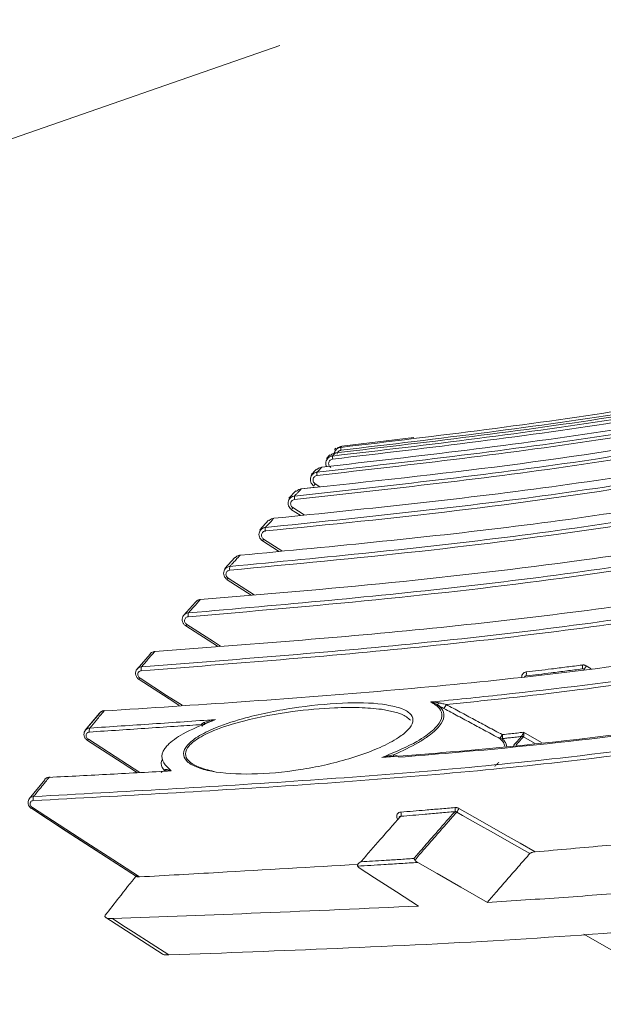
# Model space of a CAD drawing. Header units: millimetres. Extents: x 0 to 1118, y 0 to 864.
# Tile 56 of 256: x 211 to 221, y 388 to 405. Entities that reach past the tile are written whole.
import ezdxf

# ---------------------------------------------------------------- set-up
doc = ezdxf.new("R2010")
doc.units = ezdxf.units.MM
doc.linetypes.add('CENTERX2', pattern=[20.32, 12.7, -2.54, 2.54, -2.54])

msp = doc.modelspace()

# ---------------------------------------------------------------- linework, layer by layer
at = {"color": 7, "linetype": 'CENTERX2', "lineweight": 0}
msp.add_line((234.376, 411.058), (197.011, 398.082), dxfattribs=at)
at = {"color": 7, "linetype": 'Continuous', "lineweight": 15}
for p, q in [((217.412, 397.873), (216.212, 397.728)), ((216.115, 397.7), (216.092, 397.676)), ((216.015, 397.586), (215.96, 397.528)), ((216.014, 397.584), (215.961, 397.528)), ((215.793, 397.351), (215.706, 397.258)), ((215.448, 396.99), (215.331, 396.864)), ((215.539, 397.02), (215.778, 397.049)), ((215.376, 396.674), (215.521, 396.581)), ((215.376, 396.674), (215.521, 396.581)), ((214.995, 396.502), (214.848, 396.342)), ((215.083, 396.531), (215.153, 396.539)), ((214.893, 396.154), (215.158, 395.984)), ((214.893, 396.154), (215.158, 395.984)), ((214.433, 395.88), (214.266, 395.694)), ((214.433, 395.88), (214.266, 395.695)), ((214.304, 395.509), (214.703, 395.254)), ((213.777, 395.136), (213.581, 394.917)), ((213.618, 394.74), (214.144, 394.402)), ((213.023, 394.274), (212.806, 394.021)), ((212.185, 393.29), (211.946, 393.005)), ((212.184, 393.29), (211.946, 393.005)), ((212.185, 393.289), (212.189, 393.295)), ((213.962, 393.126), (213.967, 393.123)), ((213.962, 393.126), (213.967, 393.123)), ((213.272, 392.326), (213.272, 392.326)), ((213.276, 392.328), (213.274, 392.33)), ((211.271, 392.184), (211.013, 391.867)), ((211.271, 392.184), (211.013, 391.867)), ((211.271, 392.184), (211.275, 392.19)), ((212.287, 389.891), (213.223, 389.287)), ((212.287, 389.891), (213.223, 389.286)), ((220.239, 389.615), (223.609, 387.669))]:
    msp.add_line(p, q, dxfattribs=at)
at = {"color": 9, "linetype": 'Continuous', "lineweight": 0}
for p, q in [((215.77, 397.106), (215.85, 397.056)), ((215.397, 396.708), (215.585, 396.589)), ((214.912, 396.185), (215.217, 395.991)), ((214.322, 395.538), (214.757, 395.258)), ((220.277, 394.078), (220.363, 394.03)), ((217.143, 393.296), (216.875, 393.354)), ((217.792, 393.434), (217.801, 393.428)), ((213.993, 393.138), (213.996, 393.136)), ((219.419, 392.791), (219.234, 392.896)), ((219.236, 392.972), (219.535, 392.804))]:
    msp.add_line(p, q, dxfattribs=at)
at = {"color": 7, "linetype": 'Continuous', "lineweight": 15, "flags": 128}
for points in [[(215.376, 396.674), (215.376, 396.674), (215.377, 396.675)], [(214.523, 395.919), (214.522, 395.919), (214.521, 395.917)], [(213.861, 395.181), (213.859, 395.18), (213.857, 395.178)], [(212.842, 393.848), (213.418, 393.476), (213.51, 393.417)], [(212.842, 393.848), (213.418, 393.476), (213.51, 393.417)], [(211.984, 392.835), (212.561, 392.463), (212.813, 392.299)], [(211.984, 392.835), (212.56, 392.462), (212.813, 392.299)], [(211.054, 391.702), (211.631, 391.329), (212.799, 390.573)], [(211.054, 391.702), (211.63, 391.329), (212.799, 390.573)], [(216.501, 390.719), (216.756, 390.554), (217.122, 390.318), (217.487, 390.082)], [(217.475, 390.808), (217.798, 390.623), (218.192, 390.398), (218.635, 390.144)]]:
    msp.add_lwpolyline(points, dxfattribs=at)
at = {"color": 9, "linetype": 'Continuous', "lineweight": 0, "flags": 128}
for points in [[(213.634, 394.766), (214.076, 394.482), (214.193, 394.406)], [(212.856, 393.871), (213.299, 393.586), (213.555, 393.421)], [(217.834, 393.461), (217.829, 393.454), (217.824, 393.448), (217.818, 393.443), (217.812, 393.438), (217.807, 393.435), (217.801, 393.433), (217.796, 393.433), (217.792, 393.434)], [(211.997, 392.855), (212.441, 392.568), (212.854, 392.301)], [(211.066, 391.719), (211.511, 391.431), (211.957, 391.143), (212.403, 390.855), (212.848, 390.567)], [(218.16, 391.705), (218.257, 391.65), (218.593, 391.459), (218.929, 391.268), (219.179, 391.126), (219.429, 390.984)], [(219.341, 390.956), (219.037, 391.128), (218.734, 391.301), (218.478, 391.446), (218.223, 391.591), (218.126, 391.646)], [(212.398, 389.873), (212.573, 389.76), (212.748, 389.647), (213.041, 389.458), (213.334, 389.269)]]:
    msp.add_lwpolyline(points, dxfattribs=at)
at = {"color": 7, "linetype": 'CENTERX2', "lineweight": 0}
msp.add_arc((220.24, 406.149), 24.59, 199.1508, 249.745, dxfattribs=at)
at = {"color": 9, "linetype": 'Continuous', "lineweight": 0}
for centre, radius, start, end in [((216.82, 397.741), 0.626, 182.7076, 187.1444), ((216.307, 397.554), 0.249, 176.9476, 188.7361), ((215.975, 397.274), 0.176, 172.3143, 189.8959), ((216.018, 396.935), 0.301, 145.4403, 153.7427), ((215.571, 396.872), 0.146, 168.5423, 190.8115), ((215.72, 396.494), 0.388, 146.4447, 152.3811), ((215.068, 396.346), 0.13, 165.4264, 191.6224), ((215.22, 395.98), 0.371, 146.3765, 152.0605), ((214.466, 395.695), 0.12, 162.8216, 192.4307), ((214.617, 395.341), 0.355, 146.3144, 151.701), ((213.768, 394.921), 0.113, 160.6239, 193.3119), ((213.931, 394.568), 0.357, 146.3329, 151.1637), ((212.982, 394.023), 0.107, 158.7406, 194.3235), ((220.119, 394.061), 0.0974, 339.166, 18.279), ((219.572, 394.447), 0.796, 327.6133, 332.3867), ((213.151, 393.674), 0.355, 146.3183, 150.661), ((219.185, 393.945), 0.099, 339.0191, 17.4856), ((217.6, 393.592), 0.384, 324.3167, 335.6833), ((212.114, 393.003), 0.102, 157.1071, 195.5058), ((212.341, 392.628), 0.412, 146.548, 149.8598), ((218.508, 393.105), 0.411, 324.6926, 335.3074), ((218.862, 392.909), 0.0455, 245.3278, 291.1609), ((218.791, 392.903), 0.0947, 337.0913, 18.4774), ((219.203, 392.849), 0.0527, 56.9296, 92.8156), ((219.206, 392.848), 0.0557, 60.5555, 95.0123), ((217.248, 392.571), 0.176, 171.5922, 180.8999), ((211.351, 392.216), 0.0117, 39.5517, 86.9198), ((211.174, 391.864), 0.0967, 155.6777, 196.8838), ((211.458, 391.461), 0.47, 146.6051, 149.1491), ((218.009, 391.69), 0.0914, 335.3495, 19.3366), ((217.407, 392.101), 0.851, 327.6994, 332.3006), ((217.108, 391.615), 0.0925, 335.3088, 18.7193)]:
    msp.add_arc(centre, radius, start, end, dxfattribs=at)
at = {"color": 7, "linetype": 'Continuous', "lineweight": 15}
for centre, radius, start, end in [((213.106, 394.311), 0.00673, 96.0948, 152.8606), ((212.268, 393.324), 0.00884, 94.9154, 152.4635), ((211.354, 392.216), 0.0114, 96.1018, 151.9209)]:
    msp.add_arc(centre, radius, start, end, dxfattribs=at)
for points, knots in [([(237.569, 404.645), (237.312, 404.382), (236.797, 403.858), (235.658, 402.902), (234.076, 401.822), (231.999, 400.738), (229.769, 399.828), (227.452, 399.079), (225.821, 398.661), (224.808, 398.428), (223.912, 398.229), (221.93, 397.84), (218.967, 397.385), (216.682, 397.142), (215.539, 397.02)], [0, 0, 0, 0, 0.046847, 0.093701, 0.189205, 0.289628, 0.390119, 0.49331, 0.596528, 0.602026, 0.624016, 0.711989, 0.855866, 1, 1, 1, 1]), ([(237.348, 404.64), (236.907, 404.243), (236.02, 403.444), (234.364, 402.325), (232.425, 401.272), (230.184, 400.326), (227.855, 399.544), (225.479, 398.909), (223.093, 398.397), (219.907, 397.841), (217.493, 397.566), (215.881, 397.382)], [0, 0, 0, 0, 0.077549, 0.156008, 0.260501, 0.365066, 0.472561, 0.580087, 0.684803, 0.78953, 1, 1, 1, 1]), ([(216.058, 397.567), (217.667, 397.756), (220.086, 398.04), (223.283, 398.613), (225.663, 399.137), (228.012, 399.778), (230.332, 400.568), (232.602, 401.538), (234.518, 402.596), (236.081, 403.661), (236.88, 404.36), (237.282, 404.711)], [0, 0, 0, 0, 0.21343, 0.320601, 0.427759, 0.534584, 0.641381, 0.750656, 0.859848, 0.929641, 1, 1, 1, 1]), ([(237.312, 404.671), (236.913, 404.323), (236.112, 403.622), (234.562, 402.565), (232.678, 401.521), (230.427, 400.55), (228.086, 399.746), (225.697, 399.092), (223.301, 398.565), (220.102, 397.99), (217.679, 397.706), (216.06, 397.516)], [0, 0, 0, 0, 0.069864, 0.14035, 0.246804, 0.353333, 0.462917, 0.572534, 0.679124, 0.785726, 1, 1, 1, 1]), ([(237.251, 404.705), (236.864, 404.37), (236.088, 403.696), (234.57, 402.661), (232.706, 401.625), (230.459, 400.654), (228.121, 399.849), (225.736, 399.195), (223.343, 398.667), (220.146, 398.092), (217.724, 397.808), (216.106, 397.618)], [0, 0, 0, 0, 0.067864, 0.13629, 0.243194, 0.350173, 0.460234, 0.570328, 0.677466, 0.784615, 1, 1, 1, 1]), ([(216.195, 397.711), (217.808, 397.903), (220.229, 398.191), (223.431, 398.774), (225.814, 399.306), (228.167, 399.958), (230.487, 400.758), (232.762, 401.742), (234.635, 402.787), (236.118, 403.804), (236.849, 404.429), (237.215, 404.742)], [0, 0, 0, 0, 0.216388, 0.3249637, 0.4337156, 0.5418131, 0.6503014, 0.760583, 0.8718794, 0.9357316, 1, 1, 1, 1]), ([(237.247, 404.705), (236.882, 404.393), (236.149, 403.766), (234.687, 402.764), (232.848, 401.732), (230.596, 400.747), (228.247, 399.93), (225.855, 399.266), (223.453, 398.729), (220.249, 398.144), (217.821, 397.856), (216.199, 397.663)], [0, 0, 0, 0, 0.0639239, 0.1283011, 0.2357133, 0.3442334, 0.4551559, 0.5665721, 0.6745484, 0.782723, 1, 1, 1, 1]), ([(214.352, 395.731), (215.926, 395.881), (218.288, 396.107), (221.412, 396.555), (223.736, 396.968), (226.033, 397.482), (228.298, 398.122), (230.52, 398.92), (232.324, 399.758), (233.718, 400.564), (234.749, 401.26), (235.722, 402.043), (236.795, 403.063), (237.421, 403.915), (237.8, 404.43)], [0, 0, 0, 0, 0.1806115, 0.2711071, 0.3617083, 0.4519443, 0.5424382, 0.6341223, 0.7264849, 0.7750753, 0.8238791, 0.8734997, 0.9234827, 1, 1, 1, 1]), ([(237.745, 404.376), (237.424, 403.955), (236.858, 403.212), (235.888, 402.278), (234.933, 401.498), (233.901, 400.79), (232.515, 399.98), (230.735, 399.143), (228.537, 398.339), (226.252, 397.685), (223.928, 397.16), (221.59, 396.741), (218.466, 396.291), (216.1, 396.067), (214.521, 395.917)], [0, 0, 0, 0, 0.064349, 0.113292, 0.162601, 0.212867, 0.263387, 0.354369, 0.446125, 0.539531, 0.633268, 0.72472, 0.816299, 1, 1, 1, 1]), ([(237.628, 404.457), (237.55, 404.366), (237.209, 403.968), (236.552, 403.302), (235.612, 402.5), (234.596, 401.767), (233.219, 400.916), (231.437, 400.027), (229.222, 399.165), (226.917, 398.459), (224.571, 397.889), (222.213, 397.432), (219.063, 396.939), (216.677, 396.695), (215.084, 396.531)], [0, 0, 0, 0, 0.014859, 0.065588, 0.116695, 0.168798, 0.221168, 0.317279, 0.414263, 0.513118, 0.612352, 0.708988, 0.805773, 1, 1, 1, 1]), ([(237.715, 404.24), (237.371, 403.774), (236.7, 402.867), (235.449, 401.725), (234.11, 400.734), (232.482, 399.77), (230.56, 398.87), (228.345, 398.068), (226.064, 397.426), (223.494, 396.853), (220.64, 396.364), (217.504, 395.964), (215.401, 395.768), (214.349, 395.669)], [0, 0, 0, 0, 0.0697187, 0.135828, 0.2021779, 0.2684083, 0.3600209, 0.4519294, 0.5440369, 0.6359218, 0.7572294, 0.8786202, 1, 1, 1, 1]), ([(237.587, 404.019), (237.587, 404.019), (237.379, 403.658), (236.914, 402.956), (236.084, 401.979), (235.13, 401.081), (233.968, 400.19), (232.593, 399.343), (231.001, 398.559), (229.322, 397.891), (228.133, 397.505), (227.404, 397.291), (226.814, 397.121), (225.337, 396.736), (223.023, 396.255), (220.1, 395.801), (217.041, 395.446), (214.919, 395.267), (213.857, 395.178)], [0, 0, 0, 0, 0.000001, 0.049817, 0.10021, 0.152244, 0.204749, 0.272308, 0.340452, 0.409946, 0.479744, 0.483069, 0.496371, 0.549585, 0.656046, 0.76282, 0.881353, 1, 1, 1, 1]), ([(236.463, 402.115), (236.238, 401.803), (235.785, 401.176), (234.963, 400.328), (234.045, 399.547), (233.009, 398.824), (231.873, 398.167), (230.642, 397.574), (229.129, 396.963), (227.315, 396.373), (224.955, 395.774), (222.513, 395.311), (220.011, 394.952), (216.956, 394.607), (214.643, 394.431), (213.1, 394.314)], [0, 0, 0, 0, 0.048193, 0.096862, 0.146849, 0.197207, 0.251583, 0.306244, 0.361593, 0.44641, 0.531622, 0.64677, 0.734918, 0.82316, 1, 1, 1, 1]), ([(234.932, 399.736), (234.802, 399.59), (234.421, 399.164), (233.714, 398.518), (232.787, 397.82), (231.779, 397.197), (230.376, 396.473), (228.533, 395.737), (226.211, 395.057), (223.797, 394.531), (221.403, 394.145), (219.072, 393.86), (216.059, 393.573), (213.78, 393.426), (212.26, 393.328)], [0, 0, 0, 0, 0.0262854, 0.0768738, 0.1274754, 0.1794233, 0.2313824, 0.3311188, 0.4309286, 0.5331628, 0.6354252, 0.7264754, 0.817533, 1, 1, 1, 1]), ([(216.106, 397.618), (216.093, 397.615), (216.066, 397.61), (216.038, 397.592), (216.028, 397.578), (216.026, 397.575)], [0, 0, 0, 0, 0.444674, 0.889232, 1, 1, 1, 1]), ([(216.088, 397.614), (216.089, 397.619), (216.091, 397.637), (216.11, 397.666), (216.141, 397.695), (216.172, 397.708), (216.191, 397.71), (216.195, 397.711)], [0, 0, 0, 0, 0.0909976, 0.3637508, 0.636399, 0.908698, 1, 1, 1, 1]), ([(216.113, 397.664), (216.106, 397.657), (216.098, 397.648), (216.095, 397.637), (216.095, 397.635)], [0, 0, 0, 0, 0.814701, 1, 1, 1, 1]), ([(216.212, 397.728), (216.198, 397.725), (216.171, 397.719), (216.143, 397.702), (216.134, 397.689), (216.133, 397.687)], [0, 0, 0, 0, 0.459531, 0.918889, 1, 1, 1, 1]), ([(215.959, 397.392), (215.957, 397.396), (215.948, 397.411), (215.944, 397.444), (215.951, 397.486), (215.972, 397.523), (216.004, 397.551), (216.034, 397.564), (216.053, 397.567), (216.058, 397.567)], [0, 0, 0, 0, 0.047781, 0.225925, 0.404315, 0.582912, 0.761584, 0.940166, 1, 1, 1, 1]), ([(215.748, 397.069), (215.737, 397.078), (215.715, 397.095), (215.695, 397.133), (215.688, 397.175), (215.695, 397.217), (215.715, 397.254), (215.747, 397.282), (215.777, 397.294), (215.796, 397.297), (215.8, 397.297)], [0, 0, 0, 0, 0.136174, 0.272326, 0.408505, 0.544837, 0.681358, 0.818022, 0.954722, 1, 1, 1, 1]), ([(215.789, 397.347), (215.779, 397.337), (215.758, 397.314), (215.725, 397.28), (215.707, 397.26)], [0, 0, 0, 0, 0.4406856, 1, 1, 1, 1]), ([(215.881, 397.382), (215.868, 397.38), (215.841, 397.374), (215.814, 397.358), (215.805, 397.345), (215.804, 397.343)], [0, 0, 0, 0, 0.464952, 0.929861, 1, 1, 1, 1]), ([(215.719, 397.252), (215.712, 397.245), (215.7, 397.23), (215.696, 397.211), (215.694, 397.202)], [0, 0, 0, 0, 0.510671, 1, 1, 1, 1]), ([(215.539, 397.02), (215.526, 397.017), (215.499, 397.012), (215.472, 396.996), (215.463, 396.982), (215.461, 396.98)], [0, 0, 0, 0, 0.455828, 0.911703, 1, 1, 1, 1]), ([(215.728, 397.088), (215.731, 397.084), (215.737, 397.077), (215.745, 397.072), (215.748, 397.069)], [0, 0, 0, 0, 0.511818, 1, 1, 1, 1]), ([(215.377, 396.675), (215.366, 396.684), (215.344, 396.701), (215.324, 396.739), (215.316, 396.78), (215.323, 396.822), (215.343, 396.858), (215.375, 396.886), (215.405, 396.898), (215.423, 396.901), (215.427, 396.901)], [0, 0, 0, 0, 0.136342, 0.272686, 0.408994, 0.545398, 0.681996, 0.8188, 0.955734, 1, 1, 1, 1]), ([(215.084, 396.531), (215.07, 396.529), (215.044, 396.523), (215.018, 396.508), (215.009, 396.495), (215.007, 396.493)], [0, 0, 0, 0, 0.456982, 0.914116, 1, 1, 1, 1]), ([(214.895, 396.156), (214.884, 396.165), (214.861, 396.182), (214.841, 396.22), (214.833, 396.261), (214.839, 396.302), (214.854, 396.324), (214.861, 396.336)], [0, 0, 0, 0, 0.200239, 0.400522, 0.600657, 0.800829, 1, 1, 1, 1]), ([(231.979, 396.335), (231.514, 396.049), (230.583, 395.475), (229.035, 394.804), (227.584, 394.302), (225.777, 393.794), (223.591, 393.325), (220.83, 392.918), (218.581, 392.687), (217.259, 392.583), (216.878, 392.553)], [0, 0, 0, 0, 0.111021, 0.222361, 0.333573, 0.409943, 0.583143, 0.7566, 0.930008, 1, 1, 1, 1]), ([(217.156, 392.557), (217.453, 392.581), (218.692, 392.681), (220.86, 392.902), (223.623, 393.31), (225.811, 393.78), (227.621, 394.288), (229.075, 394.791), (230.627, 395.465), (231.56, 396.039), (232.026, 396.326)], [0, 0, 0, 0, 0.055419, 0.231457, 0.407544, 0.583371, 0.660944, 0.773984, 0.887154, 1, 1, 1, 1]), ([(214.521, 395.917), (214.507, 395.915), (214.481, 395.91), (214.454, 395.893), (214.444, 395.878), (214.442, 395.874)], [0, 0, 0, 0, 0.42265, 0.845529, 1, 1, 1, 1]), ([(214.523, 395.917), (214.519, 395.918), (214.508, 395.918), (214.499, 395.913), (214.493, 395.91)], [0, 0, 0, 0, 0.419171, 1, 1, 1, 1]), ([(214.307, 395.512), (214.296, 395.521), (214.274, 395.538), (214.253, 395.576), (214.245, 395.616), (214.251, 395.656), (214.265, 395.678), (214.272, 395.689)], [0, 0, 0, 0, 0.200558, 0.401194, 0.601602, 0.801941, 1, 1, 1, 1]), ([(213.857, 395.178), (213.844, 395.176), (213.818, 395.171), (213.791, 395.154), (213.781, 395.139), (213.779, 395.135)], [0, 0, 0, 0, 0.412917, 0.826128, 1, 1, 1, 1]), ([(213.779, 395.135), (213.779, 395.137), (213.781, 395.14), (213.783, 395.142), (213.784, 395.143)], [0, 0, 0, 0, 0.748408, 1, 1, 1, 1]), ([(213.861, 395.179), (213.856, 395.179), (213.838, 395.18), (213.814, 395.171), (213.801, 395.158), (213.798, 395.155)], [0, 0, 0, 0, 0.1881296, 0.8031609, 1, 1, 1, 1]), ([(213.585, 394.918), (213.584, 394.917), (213.572, 394.906), (213.561, 394.875), (213.557, 394.831), (213.571, 394.788), (213.594, 394.756), (213.613, 394.745), (213.619, 394.742)], [0, 0, 0, 0, 0.020762, 0.241373, 0.458357, 0.676994, 0.900813, 1, 1, 1, 1]), ([(213.1, 394.314), (213.088, 394.312), (213.062, 394.308), (213.036, 394.292), (213.027, 394.277), (213.024, 394.273)], [0, 0, 0, 0, 0.411092, 0.822528, 1, 1, 1, 1]), ([(213.024, 394.273), (213.025, 394.276), (213.026, 394.279), (213.028, 394.28), (213.028, 394.28)], [0, 0, 0, 0, 0.956338, 1, 1, 1, 1]), ([(213.106, 394.316), (213.101, 394.317), (213.083, 394.317), (213.054, 394.305), (213.036, 394.288), (213.029, 394.28)], [0, 0, 0, 0, 0.146349, 0.6221158, 1, 1, 1, 1]), ([(212.809, 394.026), (212.808, 394.025), (212.796, 394.015), (212.785, 393.985), (212.78, 393.942), (212.793, 393.9), (212.815, 393.867), (212.836, 393.854), (212.843, 393.85)], [0, 0, 0, 0, 0.018312, 0.233542, 0.444013, 0.656382, 0.875673, 1, 1, 1, 1]), ([(219.278, 393.909), (219.272, 393.908), (219.261, 393.905), (219.254, 393.898), (219.25, 393.895)], [0, 0, 0, 0, 0.553258, 1, 1, 1, 1]), ([(217.157, 393.383), (217.178, 393.377), (217.27, 393.345), (217.379, 393.274), (217.411, 393.151), (217.331, 393.017), (217.143, 392.867), (216.811, 392.693), (216.249, 392.493), (215.505, 392.331), (214.716, 392.26), (214.134, 392.294), (213.785, 392.388), (213.618, 392.489), (213.561, 392.615), (213.622, 392.75), (213.793, 392.894), (214.103, 393.053), (214.653, 393.237), (215.408, 393.391), (216.209, 393.47), (216.815, 393.464), (217.071, 393.404), (217.157, 393.383)], [0, 0, 0, 0, 0.010579, 0.047593, 0.077342, 0.107212, 0.134823, 0.172831, 0.227123, 0.307276, 0.3904, 0.469021, 0.507479, 0.543983, 0.573809, 0.603833, 0.629914, 0.66523, 0.717581, 0.799083, 0.884307, 0.960924, 1, 1, 1, 1]), ([(216.875, 393.354), (216.754, 393.366), (216.513, 393.39), (216.014, 393.382), (215.366, 393.326), (214.668, 393.197), (214.126, 393.028), (213.82, 392.878), (213.652, 392.742), (213.594, 392.612), (213.654, 392.488), (213.819, 392.386), (213.994, 392.343), (214.084, 392.322)], [0, 0, 0, 0, 0.092125, 0.184432, 0.331832, 0.498521, 0.604939, 0.676155, 0.72841, 0.788445, 0.848344, 0.922179, 1, 1, 1, 1]), ([(217.792, 393.434), (217.781, 393.44), (217.758, 393.453), (217.725, 393.466), (217.705, 393.473), (217.695, 393.476), (217.695, 393.476)], [0, 0, 0, 0, 0.344723, 0.692134, 0.993566, 1, 1, 1, 1]), ([(217.827, 393.415), (217.827, 393.415), (217.821, 393.418), (217.809, 393.424), (217.798, 393.431), (217.792, 393.434)], [0, 0, 0, 0, 0.00034, 0.499189, 1, 1, 1, 1]), ([(217.912, 393.368), (217.898, 393.376), (217.868, 393.391), (217.84, 393.407), (217.827, 393.415), (217.827, 393.415)], [0, 0, 0, 0, 0.493152, 0.99985, 1, 1, 1, 1]), ([(212.26, 393.328), (212.247, 393.326), (212.222, 393.323), (212.197, 393.307), (212.188, 393.293), (212.186, 393.289)], [0, 0, 0, 0, 0.411285, 0.822932, 1, 1, 1, 1]), ([(212.267, 393.331), (212.262, 393.332), (212.244, 393.332), (212.22, 393.324), (212.207, 393.311), (212.203, 393.307)], [0, 0, 0, 0, 0.184457, 0.773921, 1, 1, 1, 1]), ([(214.111, 393.184), (214.083, 393.173), (213.897, 393.097), (213.582, 392.97), (213.351, 392.804), (213.235, 392.663), (213.197, 392.531), (213.285, 392.417), (213.352, 392.353), (213.376, 392.33)], [0, 0, 0, 0, 0.043831, 0.297321, 0.492703, 0.552656, 0.727051, 0.899427, 1, 1, 1, 1]), ([(214.111, 393.184), (214.111, 393.184), (214.102, 393.181), (214.051, 393.164), (213.988, 393.141), (213.937, 393.113), (213.926, 393.106)], [0, 0, 0, 0, 0.005608, 0.1329324, 0.8134056, 1, 1, 1, 1]), ([(217.353, 393.173), (217.311, 393.21), (217.256, 393.258), (217.164, 393.289), (217.143, 393.296)], [0, 0, 0, 0, 0.776891, 1, 1, 1, 1]), ([(213.926, 393.106), (213.927, 393.106), (213.93, 393.104), (213.933, 393.104), (213.934, 393.105), (213.934, 393.108), (213.932, 393.113), (213.929, 393.12), (213.925, 393.127), (213.921, 393.132), (213.92, 393.134)], [0, 0, 0, 0, 0.115047, 0.23822, 0.367475, 0.5, 0.632525, 0.76178, 0.884953, 1, 1, 1, 1]), ([(211.95, 393.009), (211.942, 392.998), (211.926, 392.975), (211.922, 392.933), (211.932, 392.891), (211.954, 392.856), (211.976, 392.842), (211.985, 392.836)], [0, 0, 0, 0, 0.206322, 0.413884, 0.623057, 0.841174, 1, 1, 1, 1]), ([(217.063, 392.568), (217.048, 392.568), (217.012, 392.569), (216.964, 392.564), (216.918, 392.559), (216.892, 392.555), (216.879, 392.553), (216.878, 392.553)], [0, 0, 0, 0, 0.247603, 0.566644, 0.780088, 0.993755, 1, 1, 1, 1]), ([(213.274, 392.33), (213.274, 392.33), (213.238, 392.366), (213.19, 392.423), (213.218, 392.495), (213.227, 392.518)], [0, 0, 0, 0, 0.000031, 0.690384, 1, 1, 1, 1]), ([(211.344, 392.222), (211.331, 392.22), (211.307, 392.217), (211.282, 392.202), (211.274, 392.188), (211.272, 392.184)], [0, 0, 0, 0, 0.404939, 0.81023, 1, 1, 1, 1]), ([(211.352, 392.226), (211.348, 392.226), (211.33, 392.227), (211.306, 392.219), (211.292, 392.205), (211.288, 392.201)], [0, 0, 0, 0, 0.181212, 0.752675, 1, 1, 1, 1]), ([(213.376, 392.33), (213.207, 392.321), (212.868, 392.302), (212.36, 392.275), (211.852, 392.248), (211.513, 392.231), (211.344, 392.222)], [0, 0, 0, 0, 0.25, 0.499999, 0.75, 1, 1, 1, 1]), ([(213.231, 392.32), (213.227, 392.318), (213.22, 392.316), (213.213, 392.311), (213.211, 392.306), (213.21, 392.304)], [0, 0, 0, 0, 0.465997, 0.734559, 1, 1, 1, 1]), ([(213.376, 392.33), (213.376, 392.33), (213.34, 392.332), (213.293, 392.334), (213.252, 392.325), (213.243, 392.323)], [0, 0, 0, 0, 0.005959, 0.783843, 1, 1, 1, 1]), ([(213.271, 392.344), (213.272, 392.345), (213.273, 392.349), (213.277, 392.352), (213.281, 392.353), (213.283, 392.354)], [0, 0, 0, 0, 0.26549, 0.534032, 1, 1, 1, 1]), ([(213.278, 392.324), (213.277, 392.326), (213.275, 392.329), (213.274, 392.332), (213.274, 392.334), (213.274, 392.334)], [0, 0, 0, 0, 0.181787, 0.507991, 1, 1, 1, 1]), ([(211.016, 391.871), (211.01, 391.861), (210.995, 391.84), (210.991, 391.8), (211.002, 391.759), (211.023, 391.724), (211.046, 391.709), (211.055, 391.703)], [0, 0, 0, 0, 0.191015, 0.3972, 0.605812, 0.82625, 1, 1, 1, 1]), ([(211.016, 391.871), (211.017, 391.872), (211.022, 391.882), (211.044, 391.895), (211.069, 391.903), (211.084, 391.904), (211.086, 391.904)], [0, 0, 0, 0, 0.0353118, 0.4813515, 0.9286043, 1, 1, 1, 1]), ([(217.192, 391.576), (217.137, 391.513), (217.021, 391.381), (216.852, 391.189), (216.687, 390.999), (216.583, 390.879), (216.53, 390.82)], [0, 0, 0, 0, 0.253787, 0.534938, 0.767459, 1, 1, 1, 1]), ([(217.165, 391.562), (217.168, 391.566), (217.175, 391.572), (217.186, 391.575), (217.192, 391.576)], [0, 0, 0, 0, 0.46385, 1, 1, 1, 1]), ([(230.502, 391.4), (230.062, 391.256), (229.183, 390.967), (227.325, 390.504), (224.947, 390.072), (222.028, 389.732), (219.099, 389.514), (216.195, 389.375), (214.268, 389.303), (213.334, 389.269)], [0, 0, 0, 0, 0.084556, 0.169125, 0.342732, 0.508916, 0.675475, 0.842544, 1, 1, 1, 1]), ([(219.429, 390.984), (219.826, 391.018), (220.664, 391.091), (221.71, 391.197), (222.355, 391.277), (222.563, 391.304)], [0, 0, 0, 0, 0.377616, 0.798719, 1, 1, 1, 1]), ([(219.341, 390.956), (219.285, 390.892), (219.166, 390.756), (218.982, 390.545), (218.803, 390.338), (218.687, 390.204), (218.635, 390.144)], [0, 0, 0, 0, 0.242409, 0.51364, 0.784871, 1, 1, 1, 1]), ([(219.429, 390.984), (219.416, 390.982), (219.396, 390.98), (219.37, 390.972), (219.354, 390.965), (219.345, 390.96), (219.342, 390.957), (219.341, 390.956)], [0, 0, 0, 0, 0.406208, 0.637203, 0.807814, 0.931524, 1, 1, 1, 1]), ([(212.848, 390.567), (213.286, 390.591), (214.498, 390.659), (215.708, 390.73), (216.481, 390.776)], [0, 0, 0, 0, 0.361553, 1, 1, 1, 1]), ([(216.477, 390.747), (216.476, 390.75), (216.475, 390.758), (216.478, 390.772), (216.486, 390.788), (216.504, 390.806), (216.521, 390.815), (216.53, 390.819), (216.53, 390.82)], [0, 0, 0, 0, 0.126423, 0.252317, 0.427982, 0.680902, 0.992912, 1, 1, 1, 1]), ([(216.477, 390.747), (216.478, 390.744), (216.48, 390.74), (216.485, 390.733), (216.49, 390.727), (216.496, 390.722), (216.5, 390.72), (216.501, 390.719)], [0, 0, 0, 0, 0.217105, 0.440527, 0.657625, 0.880981, 1, 1, 1, 1]), ([(217.429, 390.849), (217.427, 390.852), (217.423, 390.858), (217.419, 390.864), (217.415, 390.869), (217.412, 390.872), (217.411, 390.873), (217.411, 390.873)], [0, 0, 0, 0, 0.269909, 0.547359, 0.764589, 0.984546, 1, 1, 1, 1]), ([(217.429, 390.849), (217.431, 390.846), (217.435, 390.84), (217.444, 390.83), (217.456, 390.82), (217.467, 390.812), (217.474, 390.808), (217.475, 390.808)], [0, 0, 0, 0, 0.191508, 0.389157, 0.655791, 0.929886, 1, 1, 1, 1]), ([(212.279, 389.933), (212.354, 390.029), (212.529, 390.252), (212.699, 390.466), (212.796, 390.589)], [0, 0, 0, 0, 0.4301589, 1, 1, 1, 1]), ([(212.796, 390.589), (212.699, 390.466), (212.529, 390.252), (212.354, 390.029), (212.279, 389.933)], [0, 0, 0, 0, 0.5696339, 1, 1, 1, 1]), ([(212.848, 390.567), (212.838, 390.567), (212.82, 390.567), (212.804, 390.57), (212.8, 390.573), (212.8, 390.574)], [0, 0, 0, 0, 0.5593233, 0.9106593, 1, 1, 1, 1]), ([(223.661, 390.588), (223.247, 390.539), (222.421, 390.439), (221.167, 390.322), (219.905, 390.223), (219.059, 390.17), (218.635, 390.144)], [0, 0, 0, 0, 0.249766, 0.49965, 0.749796, 1, 1, 1, 1]), ([(217.487, 390.082), (216.612, 390.042), (214.918, 389.967), (213.219, 389.904), (212.398, 389.873)], [0, 0, 0, 0, 0.516789, 1, 1, 1, 1]), ([(212.279, 389.933), (212.275, 389.927), (212.269, 389.916), (212.274, 389.901), (212.293, 389.885), (212.334, 389.874), (212.375, 389.873), (212.398, 389.873)], [0, 0, 0, 0, 0.127254, 0.25399, 0.430237, 0.684903, 1, 1, 1, 1]), ([(213.334, 389.269), (213.308, 389.269), (213.267, 389.27), (213.231, 389.279), (213.224, 389.287), (213.223, 389.287)], [0, 0, 0, 0, 0.590105, 0.956884, 1, 1, 1, 1]), ([(215.694, 375.317), (216.275, 375.742), (217.438, 376.591), (219.892, 378.194), (222.839, 380.038), (226.209, 382.189), (228.791, 383.964), (230.771, 385.459), (232.201, 386.635), (233.565, 387.862), (234.38, 388.736), (234.788, 389.173)], [0, 0, 0, 0, 0.09138, 0.182789, 0.366063, 0.523323, 0.680743, 0.760181, 0.839609, 0.919816, 1, 1, 1, 1])]:
    msp.add_open_spline(points, degree=3, knots=knots, dxfattribs=at)
at = {"color": 9, "linetype": 'Continuous', "lineweight": 0}
for points, knots in [([(215.8, 397.297), (217.405, 397.48), (219.816, 397.755), (223.002, 398.309), (225.375, 398.817), (227.716, 399.438), (230.029, 400.206), (232.293, 401.149), (234.288, 402.226), (236.009, 403.386), (236.932, 404.228), (237.396, 404.651)], [0, 0, 0, 0, 0.208031, 0.312464, 0.416886, 0.521004, 0.625096, 0.731529, 0.837883, 0.918472, 1, 1, 1, 1]), ([(214.943, 396.379), (216.529, 396.542), (218.912, 396.787), (222.061, 397.278), (224.406, 397.729), (226.721, 398.287), (229.005, 398.977), (231.244, 399.834), (233.053, 400.727), (234.44, 401.575), (235.453, 402.296), (236.41, 403.103), (237.153, 403.845), (237.557, 404.329), (237.692, 404.49)], [0, 0, 0, 0, 0.191219, 0.28707, 0.383046, 0.478578, 0.574406, 0.671592, 0.76955, 0.81997, 0.870616, 0.922119, 0.973997, 1, 1, 1, 1]), ([(215.427, 396.901), (217.025, 397.076), (219.423, 397.338), (222.594, 397.864), (224.955, 398.347), (227.285, 398.94), (229.587, 399.674), (231.839, 400.58), (233.957, 401.677), (235.573, 402.773), (236.74, 403.75), (237.274, 404.298), (237.542, 404.572)], [0, 0, 0, 0, 0.2005, 0.301118, 0.401725, 0.502069, 0.602388, 0.704863, 0.807265, 0.902722, 0.951365, 1, 1, 1, 1]), ([(237.571, 404.53), (237.309, 404.26), (236.783, 403.72), (235.615, 402.738), (234.006, 401.643), (231.907, 400.553), (229.672, 399.646), (227.35, 398.9), (224.983, 398.296), (222.608, 397.809), (219.435, 397.282), (217.032, 397.02), (215.427, 396.845)], [0, 0, 0, 0, 0.0477657, 0.0955393, 0.1930117, 0.2930193, 0.3930934, 0.4958287, 0.5985922, 0.6987149, 0.7988481, 1, 1, 1, 1]), ([(237.426, 404.61), (236.966, 404.19), (236.041, 403.345), (234.334, 402.193), (232.365, 401.127), (230.119, 400.182), (227.786, 399.402), (225.406, 398.769), (223.018, 398.258), (219.83, 397.703), (217.414, 397.427), (215.801, 397.244)], [0, 0, 0, 0, 0.080649, 0.162349, 0.26611, 0.369944, 0.476666, 0.583418, 0.687307, 0.791208, 1, 1, 1, 1]), ([(237.722, 404.447), (237.586, 404.285), (237.097, 403.7), (236.146, 402.78), (234.827, 401.757), (233.212, 400.744), (231.288, 399.789), (229.056, 398.928), (226.756, 398.233), (224.164, 397.612), (221.285, 397.078), (218.123, 396.639), (216.002, 396.426), (214.941, 396.32)], [0, 0, 0, 0, 0.026057, 0.094164, 0.162517, 0.230745, 0.327081, 0.42375, 0.520643, 0.617284, 0.744797, 0.872407, 1, 1, 1, 1]), ([(237.497, 403.765), (237.246, 403.369), (236.744, 402.576), (235.755, 401.472), (234.586, 400.445), (233.238, 399.517), (231.614, 398.619), (229.704, 397.789), (227.51, 397.055), (225.253, 396.471), (222.71, 395.954), (219.884, 395.517), (216.781, 395.161), (214.7, 394.983), (213.659, 394.895)], [0, 0, 0, 0, 0.055701, 0.111419, 0.17485, 0.238502, 0.302047, 0.38944, 0.477092, 0.564921, 0.652555, 0.768325, 0.884165, 1, 1, 1, 1]), ([(213.662, 394.958), (215.22, 395.093), (217.559, 395.297), (220.651, 395.696), (222.952, 396.067), (225.226, 396.531), (227.469, 397.112), (229.669, 397.843), (231.459, 398.616), (232.85, 399.365), (233.882, 400.018), (234.861, 400.752), (235.814, 401.615), (236.707, 402.624), (237.231, 403.401), (237.466, 403.809), (237.466, 403.809)], [0, 0, 0, 0, 0.1737182, 0.2607204, 0.3478107, 0.4346054, 0.5216258, 0.6096928, 0.6983593, 0.7453688, 0.7925726, 0.8405229, 0.8888064, 0.9440272, 0.9999995, 1, 1, 1, 1]), ([(212.882, 394.061), (214.421, 394.18), (216.731, 394.359), (219.786, 394.704), (222.26, 395.056), (224.903, 395.551), (227.225, 396.148), (229.042, 396.752), (230.389, 397.285), (231.693, 397.904), (232.851, 398.572), (233.858, 399.273), (234.723, 399.997), (235.526, 400.8), (235.982, 401.405), (236.211, 401.709)], [0, 0, 0, 0, 0.177421, 0.266237, 0.355128, 0.467268, 0.579876, 0.637471, 0.695057, 0.753541, 0.812008, 0.858205, 0.904668, 0.952124, 1, 1, 1, 1]), ([(236.234, 401.654), (236.014, 401.361), (235.571, 400.773), (234.781, 399.974), (233.906, 399.237), (232.9, 398.535), (231.775, 397.881), (230.529, 397.28), (229.229, 396.755), (227.406, 396.134), (225.022, 395.509), (222.306, 394.997), (219.79, 394.639), (216.734, 394.294), (214.421, 394.115), (212.878, 393.996)], [0, 0, 0, 0, 0.046084, 0.092572, 0.140172, 0.188087, 0.243469, 0.298866, 0.355204, 0.41155, 0.528008, 0.645126, 0.733693, 0.822352, 1, 1, 1, 1]), ([(217.695, 393.476), (218.087, 393.515), (219.407, 393.646), (221.636, 393.926), (224.354, 394.395), (226.799, 394.986), (228.963, 395.687), (230.839, 396.484), (232.412, 397.386), (233.699, 398.341), (234.346, 399.01), (234.67, 399.344)], [0, 0, 0, 0, 0.061896, 0.208063, 0.354277, 0.500275, 0.612822, 0.725509, 0.837786, 0.918912, 1, 1, 1, 1]), ([(234.693, 399.29), (234.371, 398.956), (233.723, 398.285), (232.567, 397.428), (231.304, 396.674), (229.937, 396.023), (228.496, 395.465), (226.856, 394.948), (225.028, 394.488), (223.009, 394.09), (220.954, 393.773), (219.261, 393.567), (218.256, 393.465), (217.95, 393.434)], [0, 0, 0, 0, 0.081835, 0.164684, 0.249272, 0.333893, 0.420433, 0.506991, 0.61754, 0.728112, 0.839585, 0.951067, 1, 1, 1, 1]), ([(216.106, 397.618), (216.103, 397.615), (216.095, 397.607), (216.083, 397.594), (216.07, 397.58), (216.061, 397.571), (216.058, 397.567)], [0, 0, 0, 0, 0.221195, 0.512664, 0.79255, 1, 1, 1, 1]), ([(216.199, 397.663), (216.197, 397.662), (216.185, 397.661), (216.167, 397.653), (216.148, 397.636), (216.136, 397.617), (216.135, 397.605), (216.134, 397.6)], [0, 0, 0, 0, 0.087296, 0.347694, 0.608526, 0.869552, 1, 1, 1, 1]), ([(216.212, 397.728), (216.211, 397.727), (216.209, 397.725), (216.204, 397.721), (216.2, 397.716), (216.197, 397.712), (216.195, 397.711)], [0, 0, 0, 0, 0.216697, 0.504388, 0.788048, 1, 1, 1, 1]), ([(216.06, 397.516), (216.057, 397.516), (216.046, 397.514), (216.028, 397.507), (216.008, 397.49), (215.996, 397.467), (215.992, 397.442), (215.996, 397.417), (216.008, 397.394), (216.021, 397.383), (216.028, 397.378)], [0, 0, 0, 0, 0.045718, 0.182196, 0.318786, 0.455344, 0.591739, 0.727913, 0.863953, 1, 1, 1, 1]), ([(215.881, 397.382), (215.875, 397.376), (215.862, 397.362), (215.841, 397.34), (215.82, 397.318), (215.806, 397.303), (215.8, 397.297)], [0, 0, 0, 0, 0.2254387, 0.5204643, 0.7968008, 1, 1, 1, 1]), ([(215.801, 397.244), (215.799, 397.243), (215.788, 397.242), (215.769, 397.234), (215.75, 397.217), (215.738, 397.195), (215.733, 397.17), (215.738, 397.145), (215.75, 397.122), (215.763, 397.111), (215.77, 397.106)], [0, 0, 0, 0, 0.045277, 0.182004, 0.318723, 0.455298, 0.591654, 0.727814, 0.863905, 1, 1, 1, 1]), ([(215.539, 397.02), (215.531, 397.011), (215.512, 396.991), (215.482, 396.96), (215.453, 396.929), (215.435, 396.909), (215.427, 396.901)], [0, 0, 0, 0, 0.229133, 0.52723, 0.800508, 1, 1, 1, 1]), ([(215.427, 396.845), (215.424, 396.844), (215.414, 396.843), (215.395, 396.835), (215.376, 396.819), (215.364, 396.797), (215.36, 396.772), (215.364, 396.747), (215.377, 396.724), (215.39, 396.714), (215.397, 396.708)], [0, 0, 0, 0, 0.04428, 0.18128, 0.318159, 0.454806, 0.591211, 0.72747, 0.863734, 1, 1, 1, 1]), ([(215.084, 396.531), (215.073, 396.52), (215.048, 396.493), (215.011, 396.453), (214.974, 396.413), (214.952, 396.389), (214.943, 396.379)], [0, 0, 0, 0, 0.2324542, 0.5333153, 0.8038508, 1, 1, 1, 1]), ([(214.861, 396.336), (214.861, 396.336), (214.868, 396.348), (214.892, 396.364), (214.92, 396.376), (214.938, 396.378), (214.943, 396.379)], [0, 0, 0, 0, 0.002711, 0.433902, 0.865778, 1, 1, 1, 1]), ([(214.941, 396.32), (214.938, 396.319), (214.928, 396.318), (214.91, 396.311), (214.891, 396.295), (214.879, 396.273), (214.875, 396.248), (214.88, 396.224), (214.892, 396.201), (214.905, 396.191), (214.912, 396.185)], [0, 0, 0, 0, 0.042673, 0.179996, 0.317088, 0.453877, 0.590423, 0.726893, 0.863448, 1, 1, 1, 1]), ([(214.521, 395.917), (214.508, 395.903), (214.478, 395.87), (214.433, 395.82), (214.389, 395.772), (214.363, 395.743), (214.352, 395.731)], [0, 0, 0, 0, 0.234958, 0.537845, 0.806382, 1, 1, 1, 1]), ([(214.272, 395.689), (214.272, 395.689), (214.279, 395.701), (214.302, 395.717), (214.33, 395.728), (214.348, 395.73), (214.352, 395.731)], [0, 0, 0, 0, 0.0053835, 0.4386383, 0.8728007, 1, 1, 1, 1]), ([(214.349, 395.669), (214.347, 395.669), (214.336, 395.668), (214.318, 395.661), (214.3, 395.645), (214.288, 395.624), (214.285, 395.6), (214.289, 395.576), (214.302, 395.553), (214.315, 395.543), (214.322, 395.538)], [0, 0, 0, 0, 0.040342, 0.178043, 0.315423, 0.452456, 0.589266, 0.726075, 0.863041, 1, 1, 1, 1]), ([(231.133, 395.543), (230.751, 395.335), (229.986, 394.917), (228.745, 394.399), (227.448, 393.948), (225.58, 393.416), (223.099, 392.899), (219.577, 392.412), (215.559, 392.078), (212.574, 391.917), (211.081, 391.836)], [0, 0, 0, 0, 0.068074, 0.136165, 0.205835, 0.275515, 0.425909, 0.577137, 0.788424, 1, 1, 1, 1]), ([(211.086, 391.904), (212.577, 391.985), (215.561, 392.147), (219.572, 392.479), (223.093, 392.966), (225.567, 393.481), (227.43, 394.011), (228.721, 394.46), (229.965, 394.977), (230.734, 395.397), (231.119, 395.606)], [0, 0, 0, 0, 0.2115026, 0.4231329, 0.5736117, 0.7247465, 0.7937813, 0.8628058, 0.9314121, 1, 1, 1, 1]), ([(213.857, 395.178), (213.842, 395.161), (213.807, 395.122), (213.755, 395.063), (213.705, 395.006), (213.675, 394.972), (213.662, 394.958)], [0, 0, 0, 0, 0.236698, 0.540957, 0.808158, 1, 1, 1, 1]), ([(213.585, 394.918), (213.585, 394.919), (213.591, 394.93), (213.614, 394.945), (213.642, 394.956), (213.659, 394.958), (213.662, 394.958)], [0, 0, 0, 0, 0.011126, 0.4463, 0.882549, 1, 1, 1, 1]), ([(213.659, 394.895), (213.657, 394.894), (213.646, 394.893), (213.629, 394.887), (213.611, 394.872), (213.6, 394.851), (213.596, 394.827), (213.601, 394.804), (213.614, 394.781), (213.627, 394.771), (213.634, 394.766)], [0, 0, 0, 0, 0.0372, 0.175369, 0.313148, 0.450551, 0.587757, 0.725031, 0.86252, 1, 1, 1, 1]), ([(213.1, 394.314), (213.083, 394.295), (213.044, 394.25), (212.986, 394.182), (212.93, 394.117), (212.896, 394.078), (212.882, 394.061)], [0, 0, 0, 0, 0.237659, 0.542622, 0.809169, 1, 1, 1, 1]), ([(212.809, 394.026), (212.818, 394.034), (212.835, 394.051), (212.863, 394.06), (212.879, 394.061), (212.882, 394.061)], [0, 0, 0, 0, 0.435838, 0.891101, 1, 1, 1, 1]), ([(212.878, 393.996), (212.876, 393.996), (212.867, 393.995), (212.85, 393.989), (212.832, 393.975), (212.821, 393.955), (212.818, 393.932), (212.823, 393.908), (212.836, 393.887), (212.849, 393.876), (212.856, 393.871)], [0, 0, 0, 0, 0.033189, 0.17193, 0.310235, 0.448151, 0.585896, 0.723763, 0.861887, 1, 1, 1, 1]), ([(220.21, 394.026), (220.125, 394.015), (219.954, 393.993), (219.713, 393.963), (219.488, 393.935), (219.348, 393.918), (219.278, 393.909)], [0, 0, 0, 0, 0.275195, 0.550393, 0.775196, 1, 1, 1, 1]), ([(219.28, 393.975), (219.35, 393.983), (219.49, 394), (219.715, 394.028), (219.956, 394.058), (220.126, 394.08), (220.212, 394.091)], [0, 0, 0, 0, 0.224807, 0.449615, 0.724806, 1, 1, 1, 1]), ([(220.244, 394.021), (220.241, 394.022), (220.236, 394.024), (220.227, 394.026), (220.219, 394.027), (220.213, 394.027), (220.21, 394.026)], [0, 0, 0, 0, 0.247046, 0.501569, 0.747175, 1, 1, 1, 1]), ([(220.277, 394.078), (220.277, 394.078), (220.272, 394.081), (220.261, 394.086), (220.245, 394.091), (220.228, 394.093), (220.217, 394.092), (220.212, 394.091)], [0, 0, 0, 0, 0.013027, 0.254022, 0.502036, 0.747326, 1, 1, 1, 1]), ([(219.206, 393.887), (219.206, 393.888), (219.203, 393.899), (219.209, 393.92), (219.222, 393.947), (219.246, 393.966), (219.267, 393.973), (219.279, 393.975), (219.28, 393.975)], [0, 0, 0, 0, 0.020426, 0.258475, 0.496697, 0.735661, 0.975612, 1, 1, 1, 1]), ([(216.878, 392.553), (216.899, 392.561), (217.103, 392.645), (217.372, 392.76), (217.651, 392.937), (217.821, 393.084), (217.897, 393.243), (217.851, 393.378), (217.749, 393.442), (217.695, 393.476)], [0, 0, 0, 0, 0.02846, 0.285882, 0.374696, 0.529955, 0.685676, 0.834653, 1, 1, 1, 1]), ([(217.801, 393.428), (217.801, 393.428), (217.829, 393.41), (217.893, 393.355), (217.931, 393.24), (217.852, 393.076), (217.679, 392.924), (217.426, 392.759), (217.218, 392.663), (217.074, 392.597)], [0, 0, 0, 0, 0.000007, 0.107311, 0.284109, 0.469272, 0.653636, 0.758823, 1, 1, 1, 1]), ([(217.695, 393.476), (217.695, 393.476), (217.709, 393.476), (217.755, 393.474), (217.802, 393.467), (217.834, 393.461)], [0, 0, 0, 0, 0.0064534, 0.3080819, 1, 1, 1, 1]), ([(217.834, 393.461), (217.841, 393.46), (217.854, 393.457), (217.88, 393.451), (217.911, 393.443), (217.937, 393.437), (217.95, 393.434)], [0, 0, 0, 0, 0.177867, 0.356031, 0.676844, 1, 1, 1, 1]), ([(218.843, 392.868), (218.765, 392.909), (218.61, 392.993), (218.377, 393.118), (218.145, 393.243), (217.99, 393.326), (217.912, 393.368)], [0, 0, 0, 0, 0.25, 0.5, 0.75, 1, 1, 1, 1]), ([(217.95, 393.434), (218.028, 393.392), (218.183, 393.309), (218.415, 393.184), (218.648, 393.059), (218.803, 392.975), (218.881, 392.934)], [0, 0, 0, 0, 0.25, 0.5, 0.75, 1, 1, 1, 1]), ([(212.26, 393.328), (212.217, 393.277), (212.138, 393.183), (212.057, 393.087), (212.021, 393.043)], [0, 0, 0, 0, 0.542703, 1, 1, 1, 1]), ([(212.021, 393.043), (212.195, 393.054), (212.543, 393.077), (213.066, 393.112), (213.589, 393.147), (213.937, 393.172), (214.111, 393.184)], [0, 0, 0, 0, 0.249999, 0.499999, 0.749999, 1, 1, 1, 1]), ([(213.92, 393.134), (213.931, 393.139), (213.984, 393.16), (214.049, 393.173), (214.102, 393.182), (214.111, 393.184), (214.111, 393.184)], [0, 0, 0, 0, 0.1865593, 0.8670644, 0.9943763, 1, 1, 1, 1]), ([(211.949, 393.009), (211.958, 393.017), (211.975, 393.034), (212.002, 393.041), (212.018, 393.042), (212.021, 393.043)], [0, 0, 0, 0, 0.450434, 0.907409, 1, 1, 1, 1]), ([(213.881, 393.101), (213.75, 393.092), (213.455, 393.072), (212.997, 393.041), (212.507, 393.008), (212.18, 392.987), (212.016, 392.976)], [0, 0, 0, 0, 0.211206, 0.474136, 0.737068, 1, 1, 1, 1]), ([(213.881, 393.101), (213.881, 393.102), (213.88, 393.105), (213.882, 393.11), (213.888, 393.117), (213.902, 393.126), (213.913, 393.131), (213.92, 393.134)], [0, 0, 0, 0, 0.0746526, 0.1476605, 0.3027361, 0.61058, 1, 1, 1, 1]), ([(213.887, 393.087), (213.885, 393.089), (213.883, 393.094), (213.882, 393.099), (213.881, 393.101)], [0, 0, 0, 0, 0.512825, 1, 1, 1, 1]), ([(213.926, 393.106), (213.92, 393.102), (213.909, 393.095), (213.896, 393.085), (213.89, 393.076), (213.888, 393.071), (213.889, 393.068), (213.889, 393.067)], [0, 0, 0, 0, 0.389405, 0.69716, 0.852269, 0.925316, 1, 1, 1, 1]), ([(212.016, 392.976), (212.015, 392.976), (212.005, 392.975), (211.989, 392.97), (211.972, 392.956), (211.961, 392.937), (211.958, 392.915), (211.964, 392.892), (211.977, 392.87), (211.99, 392.86), (211.997, 392.855)], [0, 0, 0, 0, 0.028254, 0.167682, 0.306657, 0.445246, 0.583684, 0.722275, 0.861144, 1, 1, 1, 1]), ([(218.923, 392.74), (218.918, 392.762), (218.906, 392.809), (218.865, 392.847), (218.843, 392.868)], [0, 0, 0, 0, 0.4641011, 1, 1, 1, 1]), ([(219.2, 392.902), (219.173, 392.899), (219.112, 392.892), (219.024, 392.882), (218.944, 392.874), (218.897, 392.869), (218.878, 392.867)], [0, 0, 0, 0, 0.256751, 0.565663, 0.820373, 1, 1, 1, 1]), ([(218.878, 392.867), (218.885, 392.861), (218.907, 392.841), (218.941, 392.802), (218.95, 392.764), (218.955, 392.743)], [0, 0, 0, 0, 0.1571138, 0.5471618, 1, 1, 1, 1]), ([(218.881, 392.934), (218.883, 392.934), (218.93, 392.939), (219.013, 392.948), (219.128, 392.96), (219.2, 392.968), (219.236, 392.972)], [0, 0, 0, 0, 0.02225, 0.393293, 0.696646, 1, 1, 1, 1]), ([(219.069, 392.755), (219.09, 392.779), (219.134, 392.828), (219.178, 392.877), (219.2, 392.902)], [0, 0, 0, 0, 0.4867677, 1, 1, 1, 1]), ([(219.231, 392.893), (219.209, 392.868), (219.169, 392.824), (219.129, 392.779), (219.112, 392.759)], [0, 0, 0, 0, 0.562929, 1, 1, 1, 1]), ([(219.2, 392.902), (219.2, 392.902), (219.2, 392.902), (219.201, 392.902), (219.201, 392.903), (219.201, 392.903), (219.201, 392.903)], [0, 0, 0, 0, 0.248897, 0.498221, 0.748879, 1, 1, 1, 1]), ([(219.201, 392.903), (219.203, 392.906), (219.207, 392.913), (219.215, 392.927), (219.223, 392.944), (219.23, 392.959), (219.234, 392.968), (219.236, 392.972), (219.236, 392.972)], [0, 0, 0, 0, 0.191081, 0.389302, 0.603036, 0.837811, 0.977671, 1, 1, 1, 1]), ([(219.234, 392.896), (219.233, 392.896), (219.233, 392.896), (219.233, 392.895), (219.232, 392.894), (219.232, 392.894), (219.231, 392.893)], [0, 0, 0, 0, 0.24959, 0.499344, 0.74959, 1, 1, 1, 1]), ([(219.236, 392.972), (219.236, 392.972), (219.237, 392.968), (219.239, 392.957), (219.24, 392.94), (219.24, 392.922), (219.238, 392.906), (219.235, 392.9), (219.234, 392.896)], [0, 0, 0, 0, 0.022333, 0.162185, 0.396964, 0.610705, 0.808927, 1, 1, 1, 1]), ([(216.878, 392.553), (216.879, 392.553), (216.905, 392.561), (216.969, 392.58), (217.034, 392.591), (217.074, 392.597)], [0, 0, 0, 0, 0.00583, 0.405611, 1, 1, 1, 1]), ([(217.074, 392.597), (217.089, 392.594), (217.114, 392.589), (217.138, 392.579), (217.148, 392.575)], [0, 0, 0, 0, 0.600446, 1, 1, 1, 1]), ([(218.756, 392.403), (218.762, 392.409), (218.774, 392.421), (218.792, 392.439), (218.809, 392.457), (218.82, 392.469), (218.825, 392.475)], [0, 0, 0, 0, 0.248733, 0.497578, 0.748756, 1, 1, 1, 1]), ([(211.344, 392.222), (211.323, 392.197), (211.277, 392.14), (211.208, 392.055), (211.142, 391.974), (211.102, 391.924), (211.086, 391.904)], [0, 0, 0, 0, 0.237197, 0.541541, 0.808831, 1, 1, 1, 1]), ([(213.279, 392.323), (213.279, 392.323), (213.277, 392.325), (213.274, 392.329), (213.272, 392.335), (213.271, 392.34), (213.271, 392.343), (213.271, 392.344)], [0, 0, 0, 0, 0.017707, 0.357961, 0.49976, 0.873814, 1, 1, 1, 1]), ([(213.283, 392.354), (213.292, 392.354), (213.32, 392.354), (213.353, 392.341), (213.376, 392.33), (213.376, 392.33)], [0, 0, 0, 0, 0.287783, 0.994594, 1, 1, 1, 1]), ([(211.081, 391.836), (211.08, 391.836), (211.071, 391.835), (211.055, 391.831), (211.039, 391.818), (211.028, 391.799), (211.026, 391.778), (211.032, 391.756), (211.045, 391.735), (211.059, 391.724), (211.066, 391.719)], [0, 0, 0, 0, 0.02239, 0.162638, 0.302438, 0.44186, 0.581142, 0.720581, 0.860297, 1, 1, 1, 1]), ([(217.195, 391.644), (217.263, 391.65), (217.398, 391.661), (217.616, 391.679), (217.848, 391.699), (218.013, 391.713), (218.095, 391.72)], [0, 0, 0, 0, 0.225335, 0.45067, 0.725334, 1, 1, 1, 1]), ([(218.16, 391.705), (218.16, 391.706), (218.155, 391.709), (218.144, 391.714), (218.128, 391.718), (218.112, 391.721), (218.101, 391.721), (218.095, 391.72)], [0, 0, 0, 0, 0.016287, 0.256029, 0.502748, 0.74766, 1, 1, 1, 1]), ([(217.144, 391.522), (217.141, 391.527), (217.13, 391.541), (217.125, 391.568), (217.127, 391.596), (217.141, 391.62), (217.163, 391.637), (217.183, 391.643), (217.194, 391.644), (217.195, 391.644)], [0, 0, 0, 0, 0.104584, 0.28077, 0.456373, 0.631979, 0.808163, 0.985253, 1, 1, 1, 1]), ([(218.092, 391.652), (218.01, 391.645), (217.845, 391.63), (217.613, 391.61), (217.395, 391.592), (217.259, 391.581), (217.192, 391.576)], [0, 0, 0, 0, 0.274668, 0.549338, 0.774668, 1, 1, 1, 1]), ([(217.411, 390.873), (217.455, 390.924), (217.565, 391.05), (217.772, 391.287), (217.954, 391.495), (218.071, 391.628), (218.092, 391.652)], [0, 0, 0, 0, 0.191057, 0.475928, 0.903548, 1, 1, 1, 1]), ([(218.126, 391.646), (218.104, 391.621), (217.986, 391.487), (217.802, 391.277), (217.592, 391.036), (217.477, 390.905), (217.429, 390.849)], [0, 0, 0, 0, 0.098586, 0.516614, 0.795092, 1, 1, 1, 1]), ([(218.092, 391.652), (218.095, 391.652), (218.101, 391.653), (218.109, 391.652), (218.118, 391.65), (218.123, 391.647), (218.126, 391.646)], [0, 0, 0, 0, 0.245215, 0.497637, 0.745076, 1, 1, 1, 1]), ([(217.475, 390.808), (217.382, 390.802), (217.195, 390.79), (216.935, 390.774), (216.696, 390.759), (216.55, 390.751), (216.477, 390.747)], [0, 0, 0, 0, 0.280895, 0.561793, 0.780896, 1, 1, 1, 1]), ([(216.53, 390.82), (216.595, 390.823), (216.725, 390.831), (216.936, 390.843), (217.165, 390.857), (217.329, 390.868), (217.411, 390.873)], [0, 0, 0, 0, 0.220614, 0.441228, 0.720613, 1, 1, 1, 1])]:
    msp.add_open_spline(points, degree=3, knots=knots, dxfattribs=at)

doc.saveas('drawing.dxf')
